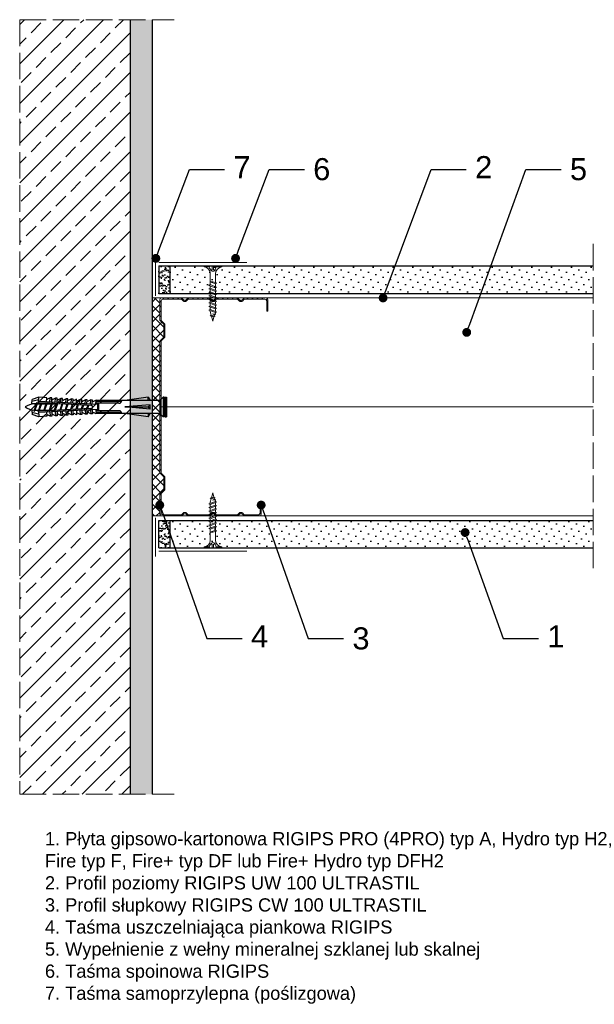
# Model space of a CAD drawing. Header units: millimetres. Extents: x 1535 to 2839, y 580 to 1600.
# Tile 6 of 6: x 2574 to 2834, y 1154 to 1600. Entities that reach past the tile are written whole.
import ezdxf
from ezdxf import colors
from ezdxf.entities.mleader import LeaderData, LeaderLine
from ezdxf.math import Vec2, Vec3

# ---------------------------------------------------------------- set-up
doc = ezdxf.new("R2010")
doc.units = ezdxf.units.MM
doc.linetypes.add('ACAD_ISO02W100', pattern=[15, 12, -3])
for name, color, linetype, lineweight in [('_ISOVER WELNA', 7, 'BATTING', 9), ('_RIGIPS AKCESORIA', 7, 'Continuous', 18), ('_RIGIPS G-K', 7, 'Continuous', 25), ('_RIGIPS PROFIL', 7, 'Continuous', 18), ('KRESKOWANIE', 7, 'Continuous', 9), ('OPISY', 7, 'Continuous', 9), ('PRZERYWANA', 7, 'ACAD_ISO02W100', 9)]:
    doc.layers.add(name, color=color, linetype=linetype, lineweight=lineweight)
doc.styles.get("Standard").update_dxf_attribs({"font": 'arial.ttf'})
doc.linetypes.add('BATTING', pattern='A,0.00254,-2.54,[134,ltypeshp.shx,S=2.54,R=0,X=-2.54,Y=0],-5.08,[134,ltypeshp.shx,S=2.54,R=180,X=2.54,Y=0],-2.54', length=10.16254)

# ---------------------------------------------------------------- blocks, each defined once
blk = doc.blocks.new('TN 25')
at = {"layer": '_RIGIPS AKCESORIA'}
for p, q in [((0, -0.84), (0, 7.16)), ((0, 7.16), (0.46, 7.16)), ((0.46, 4.78), (0, 4.78)), ((0.46, 7.16), (0.46, 4.78)), ((3.02, 4.46), (8.47, 4.46)), ((7.12, 4.46), (7.12, 3.18)), ((8.03, 2.01), (7.12, 4.46)), ((8.47, 4.46), (8.79, 5)), ((9.61, 1.51), (8.47, 4.46)), ((8.79, 5), (9.93, 2.01)), ((9, 4.46), (10.1, 4.46)), ((10.1, 4.46), (10.41, 5)), ((11.23, 1.51), (10.1, 4.46)), ((10.41, 5), (11.56, 2.01)), ((10.62, 4.46), (11.67, 4.46)), ((11.67, 4.46), (11.99, 5)), ((12.81, 1.51), (11.67, 4.46)), ((11.99, 5), (13.14, 2.01)), ((12.2, 4.46), (13.21, 4.46)), ((13.21, 4.46), (13.52, 5)), ((14.34, 1.51), (13.21, 4.46)), ((13.52, 5), (14.67, 2.01)), ((13.73, 4.46), (14.8, 4.46)), ((14.8, 4.46), (15.12, 5)), ((15.94, 1.51), (14.8, 4.46)), ((15.12, 5), (16.26, 2.01)), ((15.33, 4.46), (16.42, 4.46)), ((16.42, 4.46), (16.73, 5)), ((17.55, 1.51), (16.42, 4.46)), ((16.73, 5), (17.88, 2.01)), ((16.94, 4.46), (17.99, 4.46)), ((17.99, 4.46), (18.31, 5)), ((19.13, 1.51), (17.99, 4.46)), ((18.31, 5), (19.45, 2.01)), ((18.52, 4.46), (19.68, 4.46)), ((19.68, 4.46), (20, 5)), ((20.82, 1.51), (19.68, 4.46)), ((20, 5), (21.14, 2.01)), ((20.21, 4.46), (20.7, 4.46)), ((20.7, 4.46), (22.28, 3.98)), ((0, 3.5), (1.77, 3.5)), ((0, 2.83), (1.77, 2.83)), ((0.46, 1.64), (0, 1.64)), ((0.46, -0.84), (0.46, 1.64)), ((1.77, 3.5), (1.77, 4.2)), ((1.77, 2.83), (1.77, 2.18)), ((7.49, 2.01), (3.55, 2.01)), ((7.12, 3.18), (7.65, 1.53)), ((7.65, 1.53), (8.03, 2.01)), ((9.41, 2.01), (8.03, 2.01)), ((9.93, 2.01), (9.61, 1.51)), ((11.04, 2.01), (9.93, 2.01)), ((11.56, 2.01), (11.23, 1.51)), ((12.61, 2.01), (11.56, 2.01)), ((13.14, 2.01), (12.81, 1.51)), ((14.15, 2.01), (13.14, 2.01)), ((14.67, 2.01), (14.34, 1.51)), ((15.74, 2.01), (14.67, 2.01)), ((16.26, 2.01), (15.94, 1.51)), ((17.36, 2.01), (16.26, 2.01)), ((17.88, 2.01), (17.55, 1.51)), ((18.93, 2.01), (17.88, 2.01)), ((19.45, 2.01), (19.13, 1.51)), ((19.45, 2.01), (20.62, 2.01)), ((21.14, 2.01), (20.82, 1.51)), ((21.14, 2.01), (21.81, 2.12)), ((21.85, 1.83), (21.67, 3.28)), ((21.67, 3.28), (22.14, 2.4)), ((22.14, 2.4), (21.85, 1.83)), ((22.7, 2.36), (22.14, 2.4)), ((22.28, 3.98), (22.56, 4.37)), ((22.7, 2.36), (22.28, 3.98)), ((22.56, 4.37), (23.03, 2.71)), ((23.03, 2.71), (22.7, 2.36)), ((22.71, 3.85), (25, 3.24)), ((25, 3.24), (23.03, 2.71)), ((0, -0.84), (0.46, -0.84))]:
    blk.add_line(p, q, dxfattribs=at)
for centre, major_axis, ratio, start_param, end_param in [((3.09, 7.67), (0.17, 3.2), 0.826134, 1.773653, 3.180586), ((-0.04, 0.9), (0, 3.93), 0.848176, -0.720942, -0.151112), ((3.37, -1.57), (0.28, 3.57), 0.832181, 0.035984, 1.430787), ((-2.73, 15.91), (0, 14.76), 0.848176, 3.399396, 3.475072), ((0.59, 4.62), (0, 2.81), 0.848176, 3.475072, 3.862535), ((1.66, 3.18), (0, 0.895), 0.848176, -1.552777, -0.720942), ((1.66, 3.18), (0, 0.895), 0.848176, 3.862535, 4.730408)]:
    blk.add_ellipse(centre, major_axis=major_axis, ratio=ratio, start_param=start_param, end_param=end_param, dxfattribs=at)
blk = doc.blocks.new('CW 100 ULTRASTIL')
h = blk.add_hatch()
h.set_pattern_fill('ANSI31', color=256, scale=0.5, style=0)
h.paths.add_polyline_path([(179.46, 109.85, -0.198912), (179.6, 110.2), (181.11, 111.71, 0.198912), (181.26, 112.06), (181.26, 117.65, 0.198912), (181.11, 118), (179.6, 119.51, -0.198912), (179.46, 119.86), (179.46, 128.31, -0.414214), (180.26, 129.11), (188.58, 129.11, -0.198912), (188.93, 128.96), (189.64, 128.25, 0.198912), (189.99, 128.11), (190.58, 128.11, 0.198912), (190.93, 128.25), (191.64, 128.96, -0.198912), (191.99, 129.11), (201.28, 129.11, -0.198912), (201.63, 128.96), (202.34, 128.25, 0.198912), (202.69, 128.11), (203.28, 128.11, 0.198912), (203.63, 128.25), (204.34, 128.96, -0.198912), (204.69, 129.11), (213.98, 129.11, -0.198912), (214.33, 128.96), (215.04, 128.25, 0.198912), (215.39, 128.11), (215.98, 128.11, 0.198912), (216.33, 128.25), (217.04, 128.96, -0.198912), (217.39, 129.11), (226.56, 129.11, -0.414214), (227.36, 128.31), (227.36, 123.66), (227.91, 123.66), (227.91, 128.86, 0.414214), (227.11, 129.66), (217.39, 129.66, 0.198912), (217.04, 129.51), (216.33, 128.8, -0.198912), (215.98, 128.66), (215.39, 128.66, -0.198912), (215.04, 128.8), (214.33, 129.51, 0.198912), (213.98, 129.66), (204.69, 129.66, 0.198912), (204.34, 129.51), (203.63, 128.8, -0.198912), (203.28, 128.66), (202.69, 128.66, -0.198912), (202.34, 128.8), (201.63, 129.51, 0.198912), (201.28, 129.66), (191.99, 129.66, 0.198912), (191.64, 129.51), (190.93, 128.8, -0.198912), (190.58, 128.66), (189.99, 128.66, -0.198912), (189.64, 128.8), (188.93, 129.51, 0.198912), (188.58, 129.66), (179.71, 129.66, 0.414214), (178.91, 128.86), (178.91, 119.86, 0.198912), (179.05, 119.51), (180.56, 118, -0.198912), (180.71, 117.65), (180.71, 112.06, -0.198912), (180.56, 111.71), (179.05, 110.2, 0.198912), (178.91, 109.85), (178.91, 50.66, 0.198912), (179.05, 50.31), (180.56, 48.8, -0.198912), (180.71, 48.45), (180.71, 42.86, -0.198912), (180.56, 42.51), (179.05, 41, 0.198912), (178.91, 40.65), (178.91, 31.66, 0.414214), (179.71, 30.86), (188.58, 30.86, 0.198912), (188.93, 31), (189.64, 31.71, -0.198912), (189.99, 31.86), (190.58, 31.86, -0.198912), (190.93, 31.71), (191.64, 31, 0.198912), (191.99, 30.86), (201.28, 30.86, 0.198912), (201.63, 31), (202.34, 31.71, -0.198912), (202.69, 31.86), (203.28, 31.86, -0.198912), (203.63, 31.71), (204.34, 31, 0.198912), (204.69, 30.86), (213.98, 30.86, 0.198912), (214.33, 31), (215.04, 31.71, -0.198912), (215.39, 31.86), (215.98, 31.86, -0.198912), (216.33, 31.71), (217.04, 31, 0.198912), (217.39, 30.86), (224.11, 30.86, 0.414214), (224.91, 31.66), (224.91, 36.86), (224.36, 36.86), (224.36, 32.21, -0.414214), (223.56, 31.41), (217.39, 31.41, -0.198912), (217.04, 31.55), (216.33, 32.26, 0.198912), (215.98, 32.41), (215.39, 32.41, 0.198912), (215.04, 32.26), (214.33, 31.55, -0.198912), (213.98, 31.41), (204.69, 31.41, -0.198912), (204.34, 31.55), (203.63, 32.26, 0.198912), (203.28, 32.41), (202.69, 32.41, 0.198912), (202.34, 32.26), (201.63, 31.55, -0.198912), (201.28, 31.41), (191.99, 31.41, -0.198912), (191.64, 31.55), (190.93, 32.26, 0.198912), (190.58, 32.41), (189.99, 32.41, 0.198912), (189.64, 32.26), (188.93, 31.55, -0.198912), (188.58, 31.41), (180.26, 31.41, -0.414214), (179.46, 32.21), (179.46, 40.65, -0.198912), (179.6, 41), (181.11, 42.51, 0.198912), (181.26, 42.86), (181.26, 48.45, 0.198912), (181.11, 48.8), (179.6, 50.31, -0.198912), (179.46, 50.66)])
at = {"layer": '_RIGIPS PROFIL'}
for p, q in [((188.58, 129.66), (179.71, 129.66)), ((188.93, 129.51), (189.64, 128.8)), ((191.64, 129.51), (190.93, 128.8)), ((201.28, 129.66), (191.99, 129.66)), ((201.63, 129.51), (202.34, 128.8)), ((204.34, 129.51), (203.63, 128.8)), ((204.69, 129.66), (213.98, 129.66)), ((214.33, 129.51), (215.04, 128.8)), ((217.04, 129.51), (216.33, 128.8)), ((227.11, 129.66), (217.39, 129.66)), ((178.91, 128.86), (178.91, 119.86)), ((179.46, 128.31), (179.46, 119.86)), ((188.58, 129.11), (180.26, 129.11)), ((188.93, 128.96), (189.64, 128.25)), ((190.58, 128.66), (189.99, 128.66)), ((190.58, 128.11), (189.99, 128.11)), ((191.64, 128.96), (190.93, 128.25)), ((201.28, 129.11), (191.99, 129.11)), ((201.63, 128.96), (202.34, 128.25)), ((203.28, 128.66), (202.69, 128.66)), ((203.28, 128.11), (202.69, 128.11)), ((204.34, 128.96), (203.63, 128.25)), ((204.69, 129.11), (213.98, 129.11)), ((214.33, 128.96), (215.04, 128.25)), ((215.98, 128.66), (215.39, 128.66)), ((215.98, 128.11), (215.39, 128.11)), ((217.04, 128.96), (216.33, 128.25)), ((226.56, 129.11), (217.39, 129.11)), ((227.36, 123.66), (227.36, 128.31)), ((227.91, 123.66), (227.91, 128.86)), ((227.36, 123.66), (227.91, 123.66)), ((180.56, 118), (179.05, 119.51)), ((181.11, 118), (179.6, 119.51)), ((180.71, 117.65), (180.71, 112.06)), ((181.26, 117.65), (181.26, 112.06)), ((180.56, 111.71), (179.05, 110.2)), ((181.11, 111.71), (179.6, 110.2)), ((178.91, 109.85), (178.91, 50.66)), ((179.46, 109.85), (179.46, 50.66)), ((180.56, 48.8), (179.05, 50.31)), ((181.11, 48.8), (179.6, 50.31)), ((180.71, 42.86), (180.71, 48.45)), ((181.26, 42.86), (181.26, 48.45)), ((178.91, 31.66), (178.91, 40.65)), ((180.56, 42.51), (179.05, 41)), ((179.46, 32.21), (179.46, 40.65)), ((181.11, 42.51), (179.6, 41)), ((224.36, 36.86), (224.36, 32.21)), ((224.36, 36.86), (224.91, 36.86)), ((224.91, 36.86), (224.91, 31.66)), ((188.58, 31.41), (180.26, 31.41)), ((188.93, 31.55), (189.64, 32.26)), ((188.93, 31), (189.64, 31.71)), ((190.58, 32.41), (189.99, 32.41)), ((190.58, 31.86), (189.99, 31.86)), ((191.64, 31.55), (190.93, 32.26)), ((191.64, 31), (190.93, 31.71)), ((201.28, 31.41), (191.99, 31.41)), ((201.63, 31.55), (202.34, 32.26)), ((201.63, 31), (202.34, 31.71)), ((203.28, 32.41), (202.69, 32.41)), ((203.28, 31.86), (202.69, 31.86)), ((204.34, 31.55), (203.63, 32.26)), ((204.34, 31), (203.63, 31.71)), ((204.69, 31.41), (213.98, 31.41)), ((214.33, 31.55), (215.04, 32.26)), ((214.33, 31), (215.04, 31.71)), ((215.98, 32.41), (215.39, 32.41)), ((215.98, 31.86), (215.39, 31.86)), ((217.04, 31.55), (216.33, 32.26)), ((217.04, 31), (216.33, 31.71)), ((223.56, 31.41), (217.39, 31.41)), ((188.58, 30.86), (179.71, 30.86)), ((201.28, 30.86), (191.99, 30.86)), ((204.69, 30.86), (213.98, 30.86)), ((224.11, 30.86), (217.39, 30.86))]:
    blk.add_line(p, q, dxfattribs=at)
for centre, radius, start, end in [((179.71, 128.86), 0.8, 90, 180), ((188.58, 129.16), 0.5, 45, 90), ((191.99, 129.16), 0.5, 90, 135), ((201.28, 129.16), 0.5, 45, 90), ((204.69, 129.16), 0.5, 90, 135), ((213.98, 129.16), 0.5, 45, 90), ((217.39, 129.16), 0.5, 90, 135), ((227.11, 128.86), 0.8, 0, 90), ((180.26, 128.31), 0.8, 90, 180), ((188.58, 128.61), 0.5, 45, 90), ((189.99, 129.16), 0.5, 225, 270), ((189.99, 128.61), 0.5, 225, 270), ((190.58, 129.16), 0.5, 270, 315), ((190.58, 128.61), 0.5, 270, 315), ((191.99, 128.61), 0.5, 90, 135), ((201.28, 128.61), 0.5, 45, 90), ((202.69, 129.16), 0.5, 225, 270), ((202.69, 128.61), 0.5, 225, 270), ((203.28, 129.16), 0.5, 270, 315), ((203.28, 128.61), 0.5, 270, 315), ((204.69, 128.61), 0.5, 90, 135), ((213.98, 128.61), 0.5, 45, 90), ((215.39, 129.16), 0.5, 225, 270), ((215.39, 128.61), 0.5, 225, 270), ((215.98, 129.16), 0.5, 270, 315), ((215.98, 128.61), 0.5, 270, 315), ((217.39, 128.61), 0.5, 90, 135), ((226.56, 128.31), 0.8, 0, 90), ((179.41, 119.86), 0.5, 180, 225), ((179.96, 119.86), 0.5, 180, 225), ((180.21, 117.65), 0.5, 0, 45), ((180.76, 117.65), 0.5, 0, 45), ((180.21, 112.06), 0.5, 315, 0), ((180.76, 112.06), 0.5, 315, 0), ((179.41, 109.85), 0.5, 135, 180), ((179.96, 109.85), 0.5, 135, 180), ((179.41, 50.66), 0.5, 180, 225), ((179.96, 50.66), 0.5, 180, 225), ((180.21, 48.45), 0.5, 0, 45), ((180.76, 48.45), 0.5, 0, 45), ((179.41, 40.65), 0.5, 135, 180), ((179.96, 40.65), 0.5, 135, 180), ((180.21, 42.86), 0.5, 315, 0), ((180.76, 42.86), 0.5, 315, 0), ((179.71, 31.66), 0.8, 180, 270), ((180.26, 32.21), 0.8, 180, 270), ((188.58, 31.91), 0.5, 270, 315), ((189.99, 31.91), 0.5, 90, 135), ((189.99, 31.36), 0.5, 90, 135), ((190.58, 31.91), 0.5, 45, 90), ((190.58, 31.36), 0.5, 45, 90), ((191.99, 31.91), 0.5, 225, 270), ((201.28, 31.91), 0.5, 270, 315), ((202.69, 31.91), 0.5, 90, 135), ((202.69, 31.36), 0.5, 90, 135), ((203.28, 31.91), 0.5, 45, 90), ((203.28, 31.36), 0.5, 45, 90), ((204.69, 31.91), 0.5, 225, 270), ((213.98, 31.91), 0.5, 270, 315), ((215.39, 31.91), 0.5, 90, 135), ((215.39, 31.36), 0.5, 90, 135), ((215.98, 31.91), 0.5, 45, 90), ((215.98, 31.36), 0.5, 45, 90), ((217.39, 31.91), 0.5, 225, 270), ((223.56, 32.21), 0.8, 270, 0), ((224.11, 31.66), 0.8, 270, 0), ((188.58, 31.36), 0.5, 270, 315), ((191.99, 31.36), 0.5, 225, 270), ((201.28, 31.36), 0.5, 270, 315), ((204.69, 31.36), 0.5, 225, 270), ((213.98, 31.36), 0.5, 270, 315), ((217.39, 31.36), 0.5, 225, 270)]:
    blk.add_arc(centre, radius, start, end, dxfattribs=at)
blk = doc.blocks.new('kolek rozprezny komplet 60')
for p, q in [((390.66, 217.01), (390.76, 218.91)), ((393.75, 218.75), (390.71, 217.96)), ((393.81, 219.85), (390.76, 218.91)), ((393.68, 217.35), (393.81, 219.85)), ((397.41, 219.66), (393.81, 219.85)), ((397.31, 217.76), (397.41, 219.66)), ((399, 219.58), (397.82, 218.98)), ((398.9, 217.68), (399, 219.58)), ((399.8, 219.54), (399, 219.58)), ((399.7, 217.64), (399.8, 219.54)), ((401.4, 219.45), (400.22, 218.85)), ((401.3, 217.56), (401.4, 219.45)), ((402.2, 219.41), (401.4, 219.45)), ((402.1, 217.51), (402.2, 219.41)), ((403.8, 219.33), (402.61, 218.72)), ((403.7, 217.43), (403.8, 219.33)), ((404.6, 219.29), (403.8, 219.33)), ((404.5, 217.39), (404.6, 219.29)), ((406.19, 219.2), (405.01, 218.6)), ((406.09, 217.3), (406.19, 219.2)), ((406.99, 219.16), (406.19, 219.2)), ((406.89, 217.26), (406.99, 219.16)), ((408.59, 219.08), (407.41, 218.47)), ((408.49, 217.18), (408.59, 219.08)), ((409.39, 219.03), (408.59, 219.08)), ((409.29, 217.14), (409.39, 219.03)), ((410.99, 218.95), (409.8, 218.35)), ((410.89, 217.05), (410.99, 218.95)), ((412.59, 218.87), (411.4, 218.26)), ((412.49, 216.97), (412.59, 218.87)), ((413.38, 218.82), (412.59, 218.87)), ((413.28, 216.93), (413.38, 218.82)), ((414.98, 218.74), (413.8, 218.14)), ((414.88, 216.84), (414.98, 218.74)), ((415.78, 218.7), (414.98, 218.74)), ((415.68, 216.8), (415.78, 218.7)), ((443.47, 219.95), (432.8, 218.45)), ((443.47, 218.45), (443.47, 219.95)), ((443.47, 219.95), (444.34, 218.45)), ((450.17, 219.95), (448.67, 218.45)), ((450.17, 219.95), (450.17, 210.95)), ((450.67, 219.95), (450.17, 219.95)), ((450.67, 219.95), (450.67, 210.95)), ((450.67, 219.35), (451.17, 219.95)), ((451.17, 219.95), (451.67, 219.95)), ((451.17, 219.95), (451.17, 210.95)), ((451.67, 219.95), (451.67, 210.95)), ((393.15, 216.88), (390.66, 217.01)), ((391.67, 216.95), (392.67, 216.95)), ((392.67, 216.95), (391.67, 213.95)), ((392.67, 216.95), (392.07, 213.95)), ((393.07, 216.95), (392.07, 213.95)), ((392.67, 216.95), (393.04, 217.45)), ((393.07, 216.95), (393.04, 217.45)), ((393.07, 216.95), (394.67, 216.95)), ((394.67, 216.95), (393.67, 213.95)), ((417.38, 216.11), (393.68, 217.35)), ((417.38, 214.79), (393.68, 213.55)), ((420.47, 216.55), (393.71, 217.95)), ((420.47, 214.35), (393.71, 212.95)), ((394.67, 216.95), (394.07, 213.95)), ((395.07, 216.95), (394.07, 213.95)), ((394.67, 216.95), (394.92, 217.29)), ((395.07, 216.95), (395.05, 217.28)), ((395.07, 216.95), (397.07, 216.95)), ((397.07, 216.95), (396.07, 213.95)), ((397.07, 216.95), (396.47, 213.95)), ((397.47, 216.95), (396.47, 213.95)), ((397.07, 216.95), (397.23, 217.17)), ((397.47, 216.95), (397.46, 217.16)), ((397.47, 216.95), (399.47, 216.95)), ((397.67, 217.14), (397.71, 217.74)), ((398.47, 217.1), (398.5, 217.7)), ((399.47, 216.95), (398.47, 213.95)), ((399.47, 216.95), (398.87, 213.95)), ((399.87, 216.95), (398.87, 213.95)), ((399.47, 216.95), (399.55, 217.05)), ((399.87, 216.95), (399.87, 217.03)), ((399.87, 216.95), (401.38, 216.95)), ((400.07, 217.02), (400.1, 217.62)), ((400.87, 216.98), (400.9, 217.58)), ((401.87, 216.92), (400.87, 213.95)), ((401.87, 216.92), (401.27, 213.95)), ((402.26, 216.9), (401.27, 213.95)), ((402.47, 216.89), (402.5, 217.49)), ((403.27, 216.85), (403.3, 217.45)), ((404.22, 216.8), (403.31, 214.05)), ((404.24, 216.8), (403.7, 214.07)), ((404.62, 216.78), (403.72, 214.07)), ((404.86, 216.77), (404.9, 217.37)), ((405.66, 216.73), (405.69, 217.32)), ((405.66, 214.17), (405.69, 213.58)), ((406.58, 216.68), (405.75, 214.18)), ((406.62, 216.68), (406.12, 214.2)), ((406.98, 216.66), (406.16, 214.2)), ((407.26, 216.64), (407.29, 217.24)), ((407.26, 214.26), (407.29, 213.66)), ((408.06, 216.6), (408.09, 217.2)), ((408.06, 214.3), (408.09, 213.7)), ((408.94, 216.55), (408.19, 214.31)), ((408.99, 216.55), (408.55, 214.33)), ((409.34, 216.53), (408.6, 214.33)), ((409.66, 216.52), (409.69, 217.12)), ((409.66, 214.38), (409.69, 213.79)), ((410.46, 216.47), (410.49, 217.07)), ((410.46, 214.43), (410.49, 213.83)), ((411.3, 216.43), (410.64, 214.44)), ((411.37, 216.43), (410.98, 214.45)), ((411.69, 216.41), (411.04, 214.46)), ((412.05, 216.39), (412.09, 216.99)), ((412.05, 214.51), (412.09, 213.91)), ((412.85, 216.35), (412.89, 216.95)), ((412.85, 214.55), (412.89, 213.95)), ((413.66, 216.31), (413.08, 214.56)), ((413.75, 216.3), (413.4, 214.58)), ((414.05, 216.29), (413.49, 214.58)), ((414.45, 216.27), (414.48, 216.86)), ((414.45, 214.64), (414.48, 214.04)), ((415.25, 216.22), (415.28, 216.82)), ((415.25, 214.68), (415.28, 214.08)), ((416.02, 216.18), (415.52, 214.69)), ((416.12, 216.18), (415.83, 214.71)), ((416.41, 216.16), (415.93, 214.71)), ((417.38, 218.62), (416.2, 218.01)), ((417.28, 216.72), (417.38, 218.62)), ((417.28, 214.18), (417.38, 212.29)), ((418.18, 218.57), (417.38, 218.62)), ((418.22, 215.58), (418.01, 214.95)), ((418.08, 216.68), (418.18, 218.57)), ((418.08, 214.22), (418.18, 212.33)), ((419.78, 218.49), (418.59, 217.89)), ((419.68, 216.59), (419.78, 218.49)), ((419.68, 214.31), (419.78, 212.41)), ((430.17, 217.15), (419.71, 217.15)), ((431.37, 217.95), (419.75, 217.95)), ((448.67, 218.45), (419.77, 218.45)), ((420.47, 217.15), (420.47, 213.75)), ((420.67, 217.15), (420.67, 213.75)), ((420.87, 217.15), (420.87, 213.75)), ((444.34, 216.37), (432.8, 215.45)), ((432.8, 215.45), (443.47, 215.45)), ((444.34, 214.53), (432.8, 215.45)), ((444.34, 216.37), (443.47, 215.45)), ((444.34, 214.53), (443.47, 215.45)), ((444.34, 214.53), (444.34, 216.37)), ((448.67, 218.45), (448.67, 212.45)), ((448.67, 216.95), (448.67, 213.95)), ((393.15, 214.02), (390.66, 213.89)), ((390.66, 213.89), (390.76, 211.99)), ((393.75, 212.15), (390.71, 212.94)), ((393.81, 211.05), (390.76, 211.99)), ((391.67, 213.95), (391.71, 213.45)), ((391.71, 213.45), (392.07, 213.95)), ((392.07, 213.95), (393.67, 213.95)), ((393.67, 213.95), (393.7, 213.55)), ((393.68, 213.55), (393.81, 211.05)), ((393.78, 213.55), (394.07, 213.95)), ((397.41, 211.24), (393.81, 211.05)), ((394.07, 213.95), (396.07, 213.95)), ((396.07, 213.95), (396.09, 213.67)), ((396.28, 213.68), (396.47, 213.95)), ((396.47, 213.95), (398.47, 213.95)), ((397.31, 213.14), (397.41, 211.24)), ((397.67, 213.76), (397.71, 213.16)), ((399, 211.32), (397.82, 211.93)), ((398.47, 213.95), (398.48, 213.8)), ((398.47, 213.8), (398.5, 213.2)), ((398.77, 213.81), (398.87, 213.95)), ((398.87, 213.95), (400.87, 213.95)), ((398.9, 213.22), (399, 211.32)), ((399.8, 211.36), (399, 211.32)), ((399.7, 213.26), (399.8, 211.36)), ((400.07, 213.88), (400.1, 213.28)), ((401.4, 211.45), (400.22, 212.05)), ((400.87, 213.95), (400.88, 213.92)), ((400.87, 213.92), (400.9, 213.32)), ((401.27, 213.95), (401.38, 213.95)), ((401.27, 213.94), (401.27, 213.95)), ((401.3, 213.35), (401.4, 211.45)), ((402.2, 211.49), (401.4, 211.45)), ((402.1, 213.39), (402.2, 211.49)), ((402.47, 214.01), (402.5, 213.41)), ((403.8, 211.57), (402.61, 212.18)), ((403.27, 214.05), (403.3, 213.45)), ((403.7, 213.47), (403.8, 211.57)), ((404.6, 211.62), (403.8, 211.57)), ((404.5, 213.51), (404.6, 211.62)), ((404.86, 214.13), (404.9, 213.53)), ((406.19, 211.7), (405.01, 212.3)), ((406.09, 213.6), (406.19, 211.7)), ((406.99, 211.74), (406.19, 211.7)), ((406.89, 213.64), (406.99, 211.74)), ((408.59, 211.82), (407.41, 212.43)), ((408.49, 213.72), (408.59, 211.82)), ((409.39, 211.87), (408.59, 211.82)), ((409.29, 213.76), (409.39, 211.87)), ((410.99, 211.95), (409.8, 212.55)), ((410.89, 213.85), (410.99, 211.95)), ((412.59, 212.03), (411.4, 212.64)), ((412.49, 213.93), (412.59, 212.03)), ((413.38, 212.08), (412.59, 212.03)), ((413.28, 213.97), (413.38, 212.08)), ((414.98, 212.16), (413.8, 212.76)), ((414.88, 214.06), (414.98, 212.16)), ((415.78, 212.2), (414.98, 212.16)), ((415.68, 214.1), (415.78, 212.2)), ((417.38, 212.29), (416.2, 212.89)), ((418.18, 212.33), (417.38, 212.29)), ((419.78, 212.41), (418.59, 213.01)), ((430.17, 213.75), (419.71, 213.75)), ((431.37, 212.95), (419.75, 212.95)), ((448.67, 212.45), (419.77, 212.45)), ((443.47, 210.95), (432.8, 212.45)), ((443.47, 212.45), (443.47, 210.95)), ((443.47, 210.95), (444.34, 212.45)), ((450.17, 210.95), (448.67, 212.45)), ((450.67, 210.95), (450.17, 210.95)), ((450.67, 211.55), (451.17, 210.95)), ((451.17, 210.95), (451.67, 210.95))]:
    blk.add_line(p, q)
for centre, radius, start, end in [((397.68, 219.24), 0.3, 177, 297), ((400.08, 219.12), 0.3, 177, 297), ((402.48, 218.99), 0.3, 177, 297), ((404.87, 218.87), 0.3, 177, 297), ((407.27, 218.74), 0.3, 177, 297), ((393.41, 206.24), 10.85, 99.2038, 121.9083), ((393.41, 224.66), 10.85, 238.0917, 260.7962), ((393.65, 216.85), 0.5, 87, 177), ((409.67, 218.61), 0.3, 177, 297), ((411.27, 218.53), 0.3, 177, 297), ((413.66, 218.41), 0.3, 177, 297), ((416.06, 218.28), 0.3, 177, 297), ((417.55, 215.45), 0.682, 255.8604, 104.1386), ((418.46, 218.15), 0.3, 177, 297), ((422.67, 216.95), 1, 90, 168.463), ((430.17, 218.45), 1.3, 270, 0), ((393.65, 214.05), 0.5, 183, 273), ((397.68, 211.66), 0.3, 63, 183), ((400.08, 211.78), 0.3, 63, 183), ((402.48, 211.91), 0.3, 63, 183), ((404.87, 212.03), 0.3, 63, 183), ((407.27, 212.16), 0.3, 63, 183), ((409.67, 212.29), 0.3, 63, 183), ((411.27, 212.37), 0.3, 63, 183), ((413.66, 212.5), 0.3, 63, 183), ((416.06, 212.62), 0.3, 63, 183), ((418.46, 212.75), 0.3, 63, 183), ((422.67, 213.95), 1, 191.537, 270), ((430.17, 212.45), 1.3, 0, 90)]:
    blk.add_arc(centre, radius, start, end)
blk = doc.blocks.new('_Dot')
at = {"color": 0, "linetype": 'ByBlock', "lineweight": -2}
blk.add_line((-0.5, 0), (-1, 0), dxfattribs=at)
at = {"color": 0, "linetype": 'ByBlock', "const_width": 0.5}
blk.add_lwpolyline([(-0.25, 0, 1), (0.25, 0, 1)], format="xyb", close=True, dxfattribs=at)

msp = doc.modelspace()

# ---------------------------------------------------------------- hatches: boundary and pattern name
at = {"layer": '_RIGIPS AKCESORIA'}
h = msp.add_hatch(dxfattribs=at)
h.set_pattern_fill('ANSI37', color=256, style=0)
h.set_pattern_definition([(45, (338.4632, 384.5676), (-2.245064, 2.245064), []), (135, (338.4632, 384.5676), (-2.245064, -2.245064), [])])
h.paths.add_polyline_path([(2637.17, 1454.04, -0.198912), (2637.31, 1454.4), (2638.82, 1455.9, 0.198912), (2638.97, 1456.26), (2638.97, 1461.84, 0.198912), (2638.82, 1462.2), (2637.31, 1463.7, -0.198912), (2637.17, 1464.06), (2637.17, 1473.05, -0.414214), (2637.97, 1473.85), (2633.67, 1473.85), (2633.67, 1375.05), (2637.97, 1375.05, -0.414214), (2637.17, 1375.85), (2637.17, 1384.84, -0.198912), (2637.31, 1385.2), (2638.82, 1386.7, 0.198912), (2638.97, 1387.06), (2638.97, 1392.64, 0.198912), (2638.82, 1393), (2637.31, 1394.5, -0.198912), (2637.17, 1394.86)])
at = {"layer": '_RIGIPS G-K'}
h = msp.add_hatch(dxfattribs=at)
h.set_pattern_fill('AR-SAND', color=256, scale=0.05, style=0)
h.set_pattern_definition([(37.5, (622.1299, 385.4676), (-0.0800016, 2.4470662), [0, -1.9304, 0, -2.159, 0, -2.06375]), (7.5, (622.13, 385.4676), (2.2476164, 3.5841255), [0, -1.0414, 0, -1.7399, 0, -0.66675]), (327.5, (620.5678, 385.4676), (3.9549619, 0.007186), [0, -0.635, 0, -2.286, 0, -2.9845]), (317.5, (620.5678, 385.4676), (3.8177823, 1.1146466), [0, -0.3175, 0, -1.4986, 0, -1.7145])])
h.paths.add_polyline_path([(2641.67, 1488.35), (2636.67, 1488.35), (2636.67, 1475.85), (2641.67, 1475.85)])
h = msp.add_hatch(dxfattribs=at)
h.set_pattern_fill('DOTS', color=256, scale=2, angle=225, style=0)
h.set_pattern_definition([(225, (338.4632, 385.4676), (1.122532, -3.367596), [0, -3.175])])
h.paths.add_polyline_path([(2833.67, 1488.35), (2641.67, 1488.35), (2641.67, 1475.85), (2833.67, 1475.85)])
h = msp.add_hatch(dxfattribs=at)
h.set_pattern_fill('AR-SAND', color=256, scale=0.05, style=0)
h.set_pattern_definition([(322.5, (622.1299, 2463.4351), (-0.0800016, -2.4470662), [0, -1.9304, 0, -2.159, 0, -2.06375]), (352.5, (622.13, 2463.435), (2.2476164, -3.5841255), [0, -1.0414, 0, -1.7399, 0, -0.66675]), (32.5, (620.5678, 2463.4351), (3.9549619, -0.007186), [0, -0.635, 0, -2.286, 0, -2.9845]), (42.5, (620.5678, 2463.435), (3.8177823, -1.1146466), [0, -0.3175, 0, -1.4986, 0, -1.7145])])
h.paths.add_polyline_path([(2636.67, 1360.55), (2641.67, 1360.55), (2641.67, 1373.05), (2636.67, 1373.05)])
h = msp.add_hatch(dxfattribs=at)
h.set_pattern_fill('DOTS', color=256, scale=2, angle=225, style=0)
h.set_pattern_definition([(225, (338.4632, 383.6676), (1.122532, -3.367596), [0, -3.175])])
h.paths.add_polyline_path([(2833.67, 1373.05), (2641.67, 1373.05), (2641.67, 1360.55), (2833.67, 1360.55)])
at = {"layer": 'KRESKOWANIE'}
h = msp.add_hatch(dxfattribs=at)
h.set_pattern_fill('ANSI33', color=256, scale=2, angle=180, style=0)
h.set_pattern_definition([(225, (688.463, -9e-13), (8.980256, -8.980256), []), (225, (679.483, -9e-13), (8.980256, -8.980256), [6.35, -3.175])])
h.paths.add_polyline_path([(2623.67, 1599.95), (2573.67, 1599.95), (2573.67, 1248.95), (2623.67, 1248.95)])
h = msp.add_hatch(dxfattribs=at)
h.set_pattern_fill('AR-SAND', color=256, scale=0.1, style=0)
h.set_pattern_definition([(37.5, (338.4632, 384.5676), (-0.160003, 4.8941324), [0, -3.8608, 0, -4.318, 0, -4.1275]), (7.5, (338.463, 384.5676), (4.495233, 7.168251), [0, -2.0828, 0, -3.4798, 0, -1.3335]), (327.5, (335.339, 384.5676), (7.909924, 0.014372), [0, -1.27, 0, -4.572, 0, -5.969]), (317.5, (335.339, 384.5676), (7.635565, 2.229293), [0, -0.635, 0, -2.9972, 0, -3.429])])
h.paths.add_polyline_path([(2633.67, 1599.95), (2623.67, 1599.95), (2623.67, 1248.95), (2633.67, 1248.95)])

# ---------------------------------------------------------------- linework, layer by layer
for p, q in [((2623.67, 1599.95), (2623.67, 1248.95)), ((2633.67, 1599.95), (2633.67, 1248.95))]:
    msp.add_line(p, q)
at = {"layer": '_ISOVER WELNA', "ltscale": 4.8}
msp.add_line((2833.67, 1424.45), (2637.72, 1424.45), dxfattribs=at)
at = {"layer": '_RIGIPS AKCESORIA'}
for p, q in [((2635.17, 1474.75), (2635.17, 1492.25)), ((2636.67, 1489.85), (2676.67, 1489.85)), ((2635.17, 1374.15), (2635.17, 1356.65)), ((2636.67, 1359.05), (2676.67, 1359.05))]:
    msp.add_line(p, q, dxfattribs=at)
at = {"layer": '_RIGIPS G-K'}
for p, q in [((2636.67, 1488.35), (2833.67, 1488.35)), ((2636.67, 1488.35), (2636.67, 1475.85)), ((2641.67, 1488.35), (2641.67, 1475.85)), ((2636.67, 1475.85), (2833.67, 1475.85)), ((2636.67, 1373.05), (2833.67, 1373.05)), ((2636.67, 1360.55), (2636.67, 1373.05)), ((2641.67, 1373.05), (2641.67, 1360.55)), ((2636.67, 1360.55), (2833.67, 1360.55))]:
    msp.add_line(p, q, dxfattribs=at)
at = {"layer": '_RIGIPS PROFIL'}
for p, q in [((2633.67, 1473.85), (2833.67, 1473.85)), ((2633.67, 1375.05), (2833.67, 1375.05))]:
    msp.add_line(p, q, dxfattribs=at)
at = {"layer": 'PRZERYWANA'}
for p, q in [((2573.67, 1599.95), (2643.67, 1599.95)), ((2573.67, 1599.95), (2573.67, 1248.95)), ((2833.67, 1498.35), (2833.67, 1350.55)), ((2573.67, 1248.95), (2643.67, 1248.95))]:
    msp.add_line(p, q, dxfattribs=at)

# ---------------------------------------------------------------- block references
msp.add_blockref('kolek rozprezny komplet 60', (2188.49, 1209))
at = {"layer": '_RIGIPS AKCESORIA', "xscale": -1, "rotation": 90}
msp.add_blockref('TN 25', (2664.41, 1488.35), dxfattribs=at)
at = {"layer": '_RIGIPS AKCESORIA', "rotation": 90}
msp.add_blockref('TN 25', (2664.41, 1360.55), dxfattribs=at)
at = {"layer": '_RIGIPS PROFIL'}
msp.add_blockref('CW 100 ULTRASTIL', (2458.26, 1344.19), dxfattribs=at)

# ---------------------------------------------------------------- texts
at = {"insert": (2585.12, 1231.81), "char_height": 6, "width": 263.5536, "attachment_point": 1}
msp.add_mtext('1. Płyta gipsowo-kartonowa RIGIPS PRO (4PRO) typ A, Hydro typ H2, Fire typ F, Fire+ typ DF lub Fire+ Hydro typ DFH2\\P2. Profil poziomy RIGIPS UW 100 ULTRASTIL\\P3. Profil słupkowy RIGIPS CW 100 ULTRASTIL\\P4. Taśma uszczelniająca piankowa RIGIPS\\P5. Wypełnienie z wełny mineralnej szklanej lub skalnej\\P6. Taśma spoinowa RIGIPS\\P7. Taśma samoprzylepna (poślizgowa)', dxfattribs=at)

# ---------------------------------------------------------------- leaders
at = {"layer": 'OPISY'}
ml = msp.add_multileader_mtext('Standard', dxfattribs=at)
ml.set_content('7', color=256)
ml.set_leader_properties()
ml.set_arrow_properties(name='DOT')
ml.build(insert=Vec2(0, 0))
ctx = ml.context
ctx.base_point, ctx.char_height, ctx.landing_gap_size, ctx.plane_origin = Vec3(2666.57, 1532.13), 10, 4, Vec3(2473.98, 1675.79)
notes = []
notes.append((ctx, [(0, (1, 1, 0), (2650.57, 1532.13), (1, 0), 16, [(0, [(2635.38, 1491.8)], 0, [])])]))
ctx.mtext.insert, ctx.mtext.flow_direction = Vec3(2670.57, 1538.13), 5
ml = msp.add_multileader_mtext('Standard', dxfattribs=at)
ml.set_content('6', color=256)
ml.set_leader_properties()
ml.set_arrow_properties(name='DOT')
ml.build(insert=Vec2(0, 0))
ctx = ml.context
ctx.base_point, ctx.char_height, ctx.landing_gap_size, ctx.plane_origin = Vec3(2702.7, 1532.13), 10, 4, Vec3(2510.11, 1675.79)
notes.append((ctx, [(0, (1, 1, 0), (2686.7, 1532.13), (1, 0), 16, [(0, [(2671.51, 1491.8)], 0, [])])]))
ctx.mtext.insert, ctx.mtext.flow_direction = Vec3(2706.7, 1537.22), 5
ml = msp.add_multileader_mtext('Standard', dxfattribs=at)
ml.set_content('2', color=256)
ml.set_leader_properties()
ml.set_arrow_properties(name='DOT')
ml.build(insert=Vec2(0, 0))
ctx = ml.context
ctx.base_point, ctx.char_height, ctx.landing_gap_size, ctx.plane_origin = Vec3(2776.1, 1532.13), 10, 4, Vec3(2583.51, 1675.79)
notes.append((ctx, [(0, (1, 1, 0), (2760.1, 1532.13), (1, 0), 16, [(0, [(2738.39, 1473.85)], 0, [])])]))
ctx.mtext.insert, ctx.mtext.flow_direction = Vec3(2780.1, 1538.13), 5
ml = msp.add_multileader_mtext('Standard', dxfattribs=at)
ml.set_content('5', color=256)
ml.set_leader_properties()
ml.set_arrow_properties(name='DOT')
ml.build(insert=Vec2(0, 0))
ctx = ml.context
ctx.base_point, ctx.char_height, ctx.landing_gap_size, ctx.plane_origin = Vec3(2819.07, 1532.13), 10, 4, Vec3(2626.49, 1675.79)
notes.append((ctx, [(0, (1, 1, 0), (2803.07, 1532.13), (1, 0), 16, [(0, [(2776.29, 1458.25)], 0, [])])]))
ctx.mtext.insert, ctx.mtext.flow_direction = Vec3(2823.07, 1537.22), 5
ml = msp.add_multileader_mtext('Standard', dxfattribs=at)
ml.set_content('4', color=256)
ml.set_leader_properties()
ml.set_arrow_properties(name='DOT')
ml.build(insert=Vec2(0, 0))
ctx = ml.context
ctx.base_point, ctx.char_height, ctx.landing_gap_size, ctx.plane_origin = Vec3(2674.52, 1319.5), 10, 4, Vec3(2481.93, 1175.84)
notes.append((ctx, [(0, (1, 1, 0), (2658.52, 1319.5), (1, 0), 16, [(0, [(2637.17, 1380.01)], 0, [])])]))
ctx.mtext.insert, ctx.mtext.flow_direction = Vec3(2678.52, 1325.5), 5
ml = msp.add_multileader_mtext('Standard', dxfattribs=at)
ml.set_content('3', color=256)
ml.set_leader_properties()
ml.set_arrow_properties(name='DOT')
ml.build(insert=Vec2(0, 0))
ctx = ml.context
ctx.base_point, ctx.char_height, ctx.landing_gap_size, ctx.plane_origin = Vec3(2720.48, 1319.5), 10, 4, Vec3(2527.89, 1175.84)
notes.append((ctx, [(0, (1, 1, 0), (2704.48, 1319.5), (1, 0), 16, [(0, [(2683.12, 1380.01)], 0, [])])]))
ctx.mtext.insert, ctx.mtext.flow_direction = Vec3(2724.48, 1324.59), 5
ml = msp.add_multileader_mtext('Standard', dxfattribs=at)
ml.set_content('1', color=256)
ml.set_leader_properties()
ml.set_arrow_properties(name='DOT')
ml.build(insert=Vec2(0, 0))
ctx = ml.context
ctx.base_point, ctx.char_height, ctx.landing_gap_size, ctx.plane_origin = Vec3(2808.78, 1319.5), 10, 4, Vec3(2616.19, 1175.84)
notes.append((ctx, [(0, (1, 1, 0), (2792.78, 1319.5), (1, 0), 16, [(0, [(2775.57, 1367.55)], 0, [])])]))
ctx.mtext.insert, ctx.mtext.flow_direction = Vec3(2812.78, 1325.5), 5
for ctx, leaders in notes:
    for number, flags, end, landing, length, lines in leaders:
        leader = LeaderData()
        leader.index, (leader.has_last_leader_line, leader.has_dogleg_vector, leader.attachment_direction) = number, flags
        leader.last_leader_point, leader.dogleg_vector, leader.dogleg_length = Vec3(end), Vec3(landing), length
        for number, points, colour, breaks in lines:
            line = LeaderLine()
            line.index, line.vertices, line.color, line.breaks = number, Vec3.list(points), colors.encode_raw_color(colour), breaks
            leader.lines.append(line)
        ctx.leaders.append(leader)

doc.saveas('drawing.dxf')
